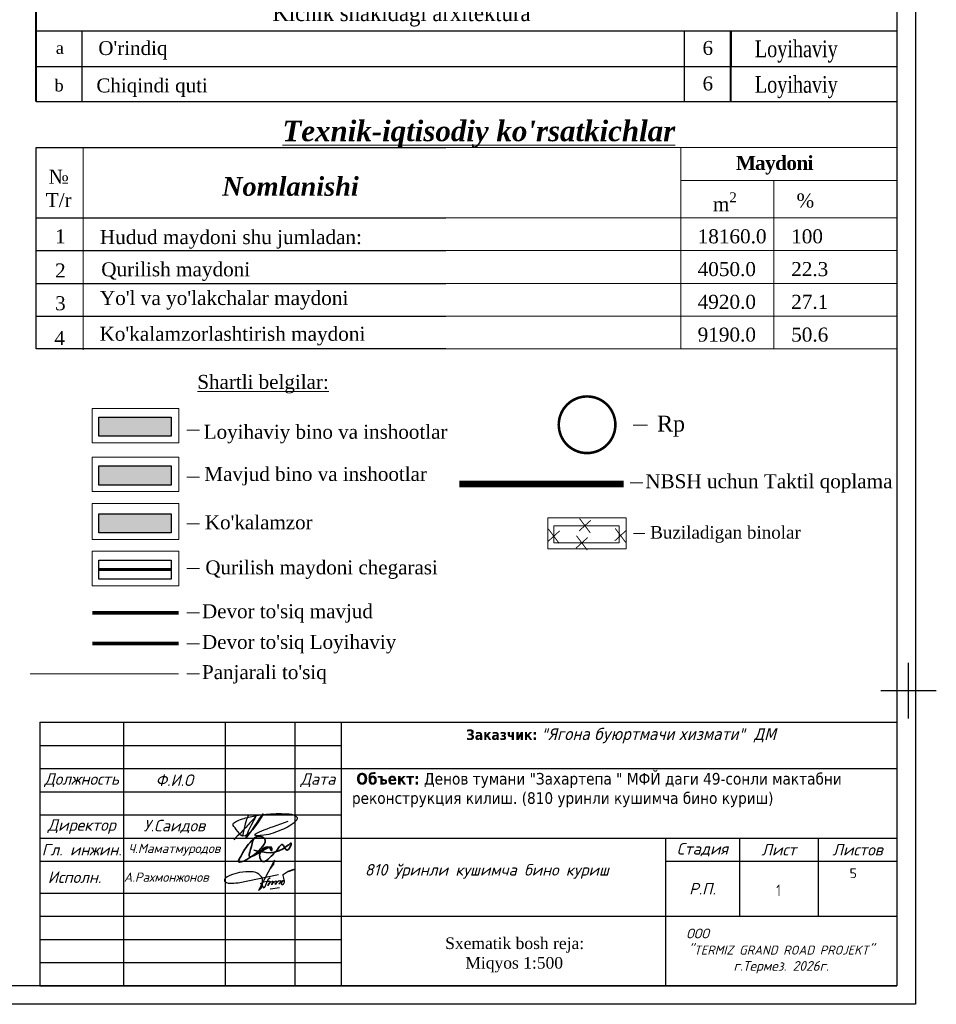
# Model space of a CAD drawing. Extents: x 0 to 667088, y 0 to 6446.
# Tile 33 of 83: x 1895 to 1994, y 245 to 351. Entities that reach past the tile are written whole.
import ezdxf

# ---------------------------------------------------------------- set-up
doc = ezdxf.new("R2010")
doc.units = 0
doc.header["$MEASUREMENT"] = 0
doc.linetypes.add('CONTI', pattern=[0])
doc.linetypes.add('G_BUILDING_LINE', pattern=[3, 2, -1])
for name, color, linetype in [('(00001)karta', 7, 'Continuous'), ('(002) Рамка', 7, 'Continuous'), ('SETKR', 2, 'CONTI')]:
    doc.layers.add(name, color=color, linetype=linetype)
doc.layers.add('.', color=7, linetype='Continuous', lineweight=15)
doc.styles.add('GOST', font='times.ttf')
doc.styles.add('ICOCPEUR', font='isocpeui.ttf', dxfattribs={"height": 3})
doc.styles.add('ISOCPEUR', font='isocpeui.ttf', dxfattribs={"height": 250})
doc.styles.add('MtXpl_Times_New_Roma', font='times.ttf')
doc.styles.add('simplex.shx', font='simplex.shx', dxfattribs={"width": 0.7})
doc.styles.get("Standard").update_dxf_attribs({"font": 'times.ttf'})
doc.linetypes.add('ограждение2', pattern='A,0.25,-0.1,[132,ltypeshp.shx,S=0.1,R=0,X=-0.1,Y=0],-0.1,1', length=1.45)

# ---------------------------------------------------------------- blocks, each defined once
blk = doc.blocks.new('BL_333')
at = {"color": 0}
for p, q in [((0, -3), (0, 3)), ((-3, 0), (3, 0))]:
    blk.add_line(p, q, dxfattribs=at)
blk = doc.blocks.new('rhy')
at = {"layer": 'SETKR', "color": 112}
blk.add_blockref('BL_333', (1640.75116, 279.05), dxfattribs=at)
blk = doc.blocks.new('уфывсми ис')
at = {"color": 1, "const_width": 0.113}
for points in [[(348993.31, 4123795.7), (348991.88, 4123794.4)], [(348991.94, 4123795.92), (348993.25, 4123794.17)]]:
    blk.add_lwpolyline(points, dxfattribs=at)
blk = doc.blocks.new('130')
at = {"color": 5, "lineweight": 30}
for points in [[(36562.72, -2550.68), (36559.8, -2556.12), (36556.48, -2564.07), (36567.16, -2549.09), (36554.49, -2562.75), (36550.65, -2558.64), (36548.72, -2555.45), (36551.04, -2553.6), (36555.49, -2551.87), (36563.22, -2550.16), (36573.07, -2549.02), (36581.93, -2549.06), (36587.2, -2550.35), (36588.32, -2551.61), (36586.86, -2554), (36577.46, -2559.44), (36566.1, -2562.48), (36563.52, -2562.55), (36582.74, -2553.66)], [(36562.72, -2550.68), (36557.55, -2556.32), (36549.19, -2565)], [(36558.01, -2550.02), (36556.22, -2555.26), (36554.49, -2562.75)]]:
    blk.add_spline(points, degree=3, dxfattribs=at)
blk = doc.blocks.new('A$C15CB654E')
at = {"color": 172, "lineweight": 35, "true_color": 0x0000c2}
blk.add_spline([(-80, 215), (-226, 64), (-420, -243), (-441, -286), (-61, -127), (100, 202), (-80, 215), (-165, 11), (-212, -194), (120, -50), (277, -27), (264, -78), (236, -24), (112, -19), (16, -148), (29, -257), (80, -311), (237, -219), (421, -19), (501, 60), (606, -67), (690, 86), (615, 32), (-114, -63)], degree=3, dxfattribs=at)
blk = doc.blocks.new('подпис Аслиддин')
at = {"color": 5}
for points in [[(1001.717, 428.261), (1001.76, 428.319), (1001.77, 428.37), (1001.56, 427.972, 0.044859), (1001.594, 428.004, 0.213218), (1001.613, 428.051), (1001.611, 428.13, 0.139588), (1001.54, 428.199, 0.088814), (1001.472, 428.218, 0.042311), (1001.312, 428.21, 0.037983), (1001.185, 428.168, 0.056028), (1001.116, 428.127, 0.241508), (1001.115, 428.096, 0.099069), (1001.141, 428.075, 0.057375), (1001.181, 428.068, 0.021551), (1001.291, 428.074), (1001.819, 428.183)], [(1001.71, 428.138), (1001.682, 428.114), (1001.631, 428.001, 0.111453), (1001.583, 428.062), (1001.627, 428.084), (1001.669, 428.093), (1001.709, 428.094), (1001.707, 428.079), (1001.69, 428.053), (1001.682, 428.037, -0.10891), (1001.694, 428.061, -0.032918), (1001.712, 428.08, -0.053535), (1001.737, 428.092, -0.093112), (1001.747, 428.095), (1001.742, 428.068), (1001.734, 428.046), (1001.734, 428.054), (1001.752, 428.077), (1001.771, 428.091), (1001.788, 428.098), (1001.794, 428.09), (1001.79, 428.071), (1001.784, 428.051), (1001.778, 428.055), (1001.786, 428.07), (1001.821, 428.097), (1001.839, 428.104), (1001.848, 428.1), (1001.84, 428.072), (1001.834, 428.057), (1001.831, 428.065), (1001.863, 428.084), (1001.875, 428.098), (1001.886, 428.101), (1001.875, 428.098), (1001.863, 428.084, 0.12819), (1001.86, 428.06, 0.105846), (1001.864, 428.052, 0.068053), (1001.878, 428.051, 0.096646), (1001.891, 428.062, 0.075206), (1001.9, 428.083, 0.073664), (1001.896, 428.107), (1001.889, 428.133), (1001.882, 428.168), (1001.881, 428.181), (1001.949, 428.224), (1002.024, 428.252), (1002.031, 428.247), (1002.02, 428.242), (1001.946, 428.216)]]:
    blk.add_lwpolyline(points, format="xyb", dxfattribs=at)
blk.add_lwpolyline([(1001.724, 427.99), (1001.718, 427.996), (1001.836, 428.013)], dxfattribs=at)

msp = doc.modelspace()

# ---------------------------------------------------------------- hatches: boundary and pattern name
at = {"layer": '.', "true_color": 0x991b1e}
h = msp.add_hatch(color=244, dxfattribs=at)
h.dxf.hatch_style = 1
h.paths.add_polyline_path([(1903.1817, 308.54453), (1910.98839, 308.54453), (1910.98839, 306.48948), (1903.1817, 306.48948)])
at = {"layer": '.', "true_color": 0xfeeab9}
h = msp.add_hatch(color=254, dxfattribs=at)
h.dxf.hatch_style = 1
h.paths.add_polyline_path([(1903.1817, 303.28339), (1910.98839, 303.28339), (1910.98839, 301.22834), (1903.1817, 301.22834)])
at = {"layer": '.', "true_color": 0x58ba48}
h = msp.add_hatch(color=85, dxfattribs=at)
h.dxf.hatch_style = 1
h.paths.add_polyline_path([(1903.1817, 298.13126), (1910.98839, 298.13126), (1910.98839, 296.07621), (1903.1817, 296.07621)])

# ---------------------------------------------------------------- linework, layer by layer
at = {"layer": '(00001)karta', "color": 18, "ltscale": 0.2, "true_color": 0x000000, "const_width": 0.41264}
msp.add_lwpolyline([(1902.46981, 287.43859), (1911.80782, 287.43859)], dxfattribs=at)
at = {"layer": '(00001)karta', "color": 242, "ltscale": 0.2, "true_color": 0xcd2027, "const_width": 0.41264}
msp.add_lwpolyline([(1902.46981, 284.12069), (1911.80782, 284.12069)], dxfattribs=at)
at = {"layer": '.', "color": 7}
for p, q in [((1901.47697, 315.83122, 528.71), (1901.47697, 337.63436, 528.71)), ((1940.65219, 337.63436, 528.71), (1989.34552, 337.63436, 528.71)), ((1965.95647, 334.09936, 528.71), (1989.34552, 334.09936, 528.71)), ((1976.05102, 334.09936, 528.71), (1976.05102, 315.91936, 528.71)), ((1940.65219, 330.05936, 528.71), (1989.34552, 330.05936, 528.71)), ((1940.06515, 326.52436, 528.71), (1989.34552, 326.52436, 528.71)), ((1940.65219, 322.98936, 528.71), (1989.34552, 322.98936, 528.71)), ((1940.65219, 319.45436, 528.71), (1989.34552, 319.45436, 528.71)), ((1989.34552, 315.91936, 528.71), (1940.65219, 315.91936, 528.71)), ((1902.46981, 309.49272), (1911.80782, 309.49272)), ((1902.46981, 305.77394), (1902.46981, 309.49272)), ((1911.80782, 309.49272), (1911.80782, 305.77394)), ((1911.80782, 305.77394), (1902.46981, 305.77394)), ((1902.46981, 304.23158), (1911.80782, 304.23158)), ((1902.46981, 300.5128), (1902.46981, 304.23158)), ((1911.80782, 304.23158), (1911.80782, 300.5128)), ((1911.80782, 300.5128), (1902.46981, 300.5128)), ((1902.46981, 299.23657), (1911.80782, 299.23657)), ((1902.46981, 295.51779), (1902.46981, 299.23657)), ((1902.46981, 295.36067), (1902.46981, 299.07945)), ((1911.80782, 299.23657), (1911.80782, 295.51779)), ((1911.80782, 299.07945), (1911.80782, 295.36067)), ((1951.64612, 297.69878, -528.71), (1960.0947, 297.69878, -528.71)), ((1951.64612, 294.33421, -528.71), (1951.64612, 297.69878, -528.71)), ((1960.0947, 297.69878, -528.71), (1960.0947, 294.33421, -528.71)), ((1911.80782, 295.36067), (1902.46981, 295.36067)), ((1960.0947, 294.33421, -528.71), (1951.64612, 294.33421, -528.71)), ((1902.46981, 294.08444), (1911.80782, 294.08444)), ((1902.46981, 290.36566), (1902.46981, 294.08444)), ((1911.80782, 294.08444), (1911.80782, 290.36566)), ((1911.80782, 290.36566), (1902.46981, 290.36566))]:
    msp.add_line(p, q, dxfattribs=at)
at = {"layer": '.', "color": 7, "lineweight": 30}
for p, q in [((1903.1817, 308.54453), (1910.98839, 308.54453)), ((1903.1817, 306.48948), (1903.1817, 308.54453)), ((1910.98839, 308.54453), (1910.98839, 306.48948)), ((1910.98839, 306.48948), (1903.1817, 306.48948)), ((1903.1817, 303.28339), (1910.98839, 303.28339)), ((1903.1817, 301.22834), (1903.1817, 303.28339)), ((1910.98839, 303.28339), (1910.98839, 301.22834)), ((1910.98839, 301.22834), (1903.1817, 301.22834)), ((1903.1817, 298.13126), (1910.98839, 298.13126)), ((1903.1817, 296.07621), (1903.1817, 298.13126)), ((1910.98839, 298.13126), (1910.98839, 296.07621)), ((1910.98839, 296.07621), (1903.1817, 296.07621)), ((1903.1817, 293.13625), (1910.98839, 293.13625)), ((1903.1817, 291.0812), (1903.1817, 293.13625)), ((1910.98839, 293.13625), (1910.98839, 291.0812)), ((1910.98839, 291.0812), (1903.1817, 291.0812))]:
    msp.add_line(p, q, dxfattribs=at)
at = {"layer": '.', "color": 7, "elevation": 528.71}
msp.add_lwpolyline([(1966.00643, 337.63436), (1966.00643, 315.91936)], dxfattribs=at)
at = {"layer": '.'}
for points in [[(1903.1817, 308.54453), (1910.98839, 308.54453), (1910.98839, 306.48948), (1903.1817, 306.48948)], [(1903.1817, 303.28339), (1910.98839, 303.28339), (1910.98839, 301.22834), (1903.1817, 301.22834)], [(1903.1817, 298.13126), (1910.98839, 298.13126), (1910.98839, 296.07621), (1903.1817, 296.07621)], [(1903.1817, 293.13625), (1910.98839, 293.13625), (1910.98839, 291.0812), (1903.1817, 291.0812)]]:
    msp.add_lwpolyline(points, close=True, dxfattribs=at)
for points in [[(1912.68645, 307.14032), (1914.04704, 307.14032)], [(1912.68645, 302.06675), (1914.04704, 302.06675)], [(1912.68645, 297.04947), (1914.04704, 297.04947)], [(1912.68645, 292.21926), (1914.04704, 292.21926)], [(1912.68645, 287.42549), (1914.04704, 287.42549)], [(1912.68645, 284.10759), (1914.04704, 284.10759)], [(1912.68645, 280.85221), (1914.04704, 280.85221)]]:
    msp.add_lwpolyline(points, dxfattribs=at)
at = {"layer": '.', "color": 1}
msp.add_lwpolyline([(1960.85716, 307.6938), (1962.40329, 307.6938)], dxfattribs=at)
at = {"layer": '.', "elevation": -528.71}
for points in [[(1960.52412, 301.45352), (1961.89158, 301.45352)], [(1960.88964, 296.01125), (1962.12064, 296.01125)]]:
    msp.add_lwpolyline(points, dxfattribs=at)
msp.add_lwpolyline([(1952.29021, 296.8409), (1959.35332, 296.8409), (1959.35332, 294.98159), (1952.29021, 294.98159)], close=True, dxfattribs=at)
at = {"lineweight": 40}
msp.add_line((1896.40197, 342.614, 528.71), (1896.39436, 446.07032), dxfattribs=at)
for p, q in [((1896.3862, 350.23709, 528.71), (1989.32974, 350.23709, 528.71)), ((1901.37831, 342.614, 528.71), (1901.37831, 350.23709, 528.71)), ((1966.37831, 342.614, 528.71), (1966.37831, 350.23709, 528.71)), ((1966.37831, 342.614, 528.71), (1966.37831, 350.23709, 528.71)), ((1971.37831, 342.614, 528.71), (1971.37831, 350.23709, 528.71)), ((1971.37831, 342.614, 528.71), (1971.37831, 350.23709, 528.71)), ((1896.3862, 346.40157, 528.71), (1989.32974, 346.40157, 528.71)), ((1896.40197, 342.614, 528.71), (1989.34552, 342.614, 528.71)), ((1896.40197, 342.614, 528.71), (1989.34552, 342.614, 528.71)), ((1896.82974, 275.62662), (1989.32974, 275.62662)), ((1896.82974, 275.62662), (1896.82974, 247.19328)), ((1905.82974, 275.62662), (1905.82974, 247.19328)), ((1916.82974, 275.62662), (1916.82974, 247.19328)), ((1924.32974, 275.62662), (1924.32974, 247.19328)), ((1929.32974, 275.62662), (1929.32974, 247.19328)), ((1989.32974, 275.62662), (1989.32974, 247.19328)), ((1896.82974, 273.12662), (1929.32974, 273.12662)), ((1896.82974, 270.62662), (1989.32974, 270.62662)), ((1896.82974, 268.12662), (1929.32974, 268.12662)), ((1896.82974, 265.62662), (1929.32974, 265.62662)), ((1896.82974, 263.12662), (1989.32974, 263.12662)), ((1964.32974, 263.12662), (1964.32974, 247.19328)), ((1972.32974, 263.12662), (1972.32974, 254.69328)), ((1980.82974, 263.12662), (1980.82974, 254.69328)), ((1896.82974, 260.62662), (1929.32974, 260.62662)), ((1964.32974, 260.62662), (1989.32974, 260.62662)), ((1896.82974, 257.19328), (1929.32974, 257.19328)), ((1896.82974, 254.69328), (1989.32974, 254.69328)), ((1896.82974, 252.19328), (1929.32974, 252.19328)), ((1896.82974, 249.69328), (1929.32974, 249.69328)), ((1896.82974, 247.19328), (1989.32974, 247.19328))]:
    msp.add_line(p, q)
at = {"color": 7}
for p, q in [((1896.42697, 315.91936, 528.71), (1896.42697, 337.63436, 528.71)), ((1896.42697, 337.63436, 528.71), (1940.65219, 337.63436, 528.71)), ((1896.42697, 330.05936, 528.71), (1940.65219, 330.05936, 528.71)), ((1896.42697, 326.52436, 528.71), (1940.65219, 326.52436, 528.71)), ((1896.42697, 322.98936, 528.71), (1940.65219, 322.98936, 528.71)), ((1896.42697, 319.45436, 528.71), (1940.65219, 319.45436, 528.71)), ((1940.65219, 315.91936, 528.71), (1896.42697, 315.91936, 528.71))]:
    msp.add_line(p, q, dxfattribs=at)
at = {"color": 18, "lineweight": 30, "true_color": 0x000000}
for points in [[(1661.98101, 453.69009), (1991.32974, 453.69009), (1991.32974, 245.19328), (1661.98101, 245.19328)], [(1663.98101, 451.69009), (1989.32974, 451.69009), (1989.32974, 247.19328), (1663.98101, 247.19328)]]:
    msp.add_lwpolyline(points, close=True, dxfattribs=at)
at = {"color": 18, "lineweight": 40, "ltscale": 3, "true_color": 0x000000, "elevation": 528.71}
msp.add_lwpolyline([(1971.39409, 350.18915), (1971.37831, 342.614)], dxfattribs=at)
at = {"color": 1, "lineweight": 30, "const_width": 0.27853}
msp.add_lwpolyline([(1955.8789, 310.78581, 1), (1955.8789, 304.67651, 0.414213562), (1958.93355, 307.73116, 0.414213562)], format="xyb", close=True, dxfattribs=at)
at = {"color": 2, "lineweight": 30, "const_width": 0.72, "elevation": -528.71}
msp.add_lwpolyline([(1942.10522, 301.33856), (1959.83778, 301.33856)], dxfattribs=at)
at = {"color": 1, "linetype": 'G_BUILDING_LINE', "lineweight": 30, "const_width": 0.32681}
msp.add_lwpolyline([(1903.1817, 292.10873), (1910.98839, 292.10873)], dxfattribs=at)
at = {"color": 18, "linetype": 'ограждение2', "lineweight": 30, "ltscale": 2, "true_color": 0x000000, "const_width": 0.1}
msp.add_lwpolyline([(1895.75313, 280.86531), (1911.80782, 280.86531)], dxfattribs=at)
at = {"color": 1, "lineweight": 30}
msp.add_circle((1955.8789, 307.73116), 3.05465, dxfattribs=at)

# ---------------------------------------------------------------- block references
at = {"layer": '(002) Рамка', "color": 0}
msp.add_blockref('rhy', (349.82397, 0), dxfattribs=at)
at = {"layer": '.', "xscale": 0.8870400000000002, "yscale": 0.8870400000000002, "zscale": 0.8870400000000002}
for p in [(-307614.7456, -3657674.31653, -528.71), (-307618.10129, -3657675.45036, -528.71), (-307610.89203, -3657675.38301, -528.71), (-307615.0775, -3657676.17584, -528.71)]:
    msp.add_blockref('уфывсми ис', p, dxfattribs=at)
at = {"color": 6, "lineweight": 30, "xscale": 0.1750000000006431, "yscale": 0.1750000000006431, "zscale": 0.1750000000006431}
msp.add_blockref('130', (-4478.34973, 711.83372), dxfattribs=at)
at = {"xscale": 0.005000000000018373, "yscale": 0.005000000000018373, "zscale": 0.005000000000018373}
msp.add_blockref('A$C15CB654E', (1920.47825, 262.15532), dxfattribs=at)
at = {"lineweight": 35, "xscale": 8.234648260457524, "yscale": 8.234648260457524, "zscale": 8.234648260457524}
msp.add_blockref('подпис Аслиддин', (-6327.06991, -3266.7267), dxfattribs=at)

# ---------------------------------------------------------------- texts
at = {"layer": '.', "color": 0, "style": 'MtXpl_Times_New_Roma'}
for s, height, p in [('%%UShartli belgilar:', 1.5031549, (1913.81432, 311.6057, -528.71)), ('Loyihaviy bino va inshootlar', 1.5031549, (1914.50916, 306.21951)), ('Mavjud bino va inshootlar ', 1.5031549, (1914.57187, 301.66653)), ('NBSH uchun Taktil qoplama', 1.510745, (1962.16255, 300.88504, -528.71)), ("Ko'kalamzor", 1.5031549, (1914.62851, 296.45052)), ('Buziladigan binolar', 1.3599813, (1962.69206, 295.4408, -528.71)), ('Qurilish maydoni chegarasi', 1.5031549, (1914.67862, 291.58876)), ("Devor to'siq mavjud", 1.5031549, (1914.31665, 286.85986)), ("Devor to'siq Loyihaviy", 1.5031549, (1914.31665, 283.54196)), ("Panjarali to'siq", 1.5031549, (1914.31665, 280.28659))]:
    msp.add_text(s, height=height, dxfattribs=at).set_placement(p)
at = {"layer": '.', "color": 1, "style": 'MtXpl_Times_New_Roma'}
msp.add_text('Rp  ', height=1.708131, dxfattribs=at).set_placement((1963.44184, 307.00099))
at = {"layer": '.', "color": 0, "insert": (1944.19575, 339.06874, 528.71), "char_height": 2.2113, "width": 92.6737994, "attachment_point": 5, "style": 'MtXpl_Times_New_Roma'}
msp.add_mtext("{\\fTimes New Roman|b1|i1|c204|p18;\\LTexnik-iqtisodiy ko'rsatkichlar}", dxfattribs=at)
at = {"layer": '.', "color": 0}
for s, insert, char_height, width, attachment_point in [('{\\fTimes New Roman|b1|i0|c0|p18;\\T0.95;Maydoni}', (1976.1222, 336.74006, 528.71), 1.515, 12.5372702, 2), ('{\\fTimes New Roman|b0|i0|c204|p18;№\\PТ/\\fTimes New Roman|b0|i0|c0|p18;r}', (1898.85029, 335.2534, 528.71), 1.515, 4.7496975, 2), ('{\\fTimes New Roman|b1|i1|c0|p18;Nomlanishi}', (1923.85983, 334.45553, 528.71), 2.02, 50.8593792, 2), ('\\A1;{\\fTimes New Roman|b0|i0|c0|p18;m\\fTimes New Roman|b0|i0|c204|p18;\\H0.7x;\\S2^ ;}', (1969.46324, 332.80615, 528.71), 1.515, 7.7590542, 1), ('{\\fTimes New Roman|b0|i0|c204|p18;%}', (1978.48779, 332.68685, 528.71), 1.515, 7.7590542, 1), ('{\\fTimes New Roman|b0|i0|c204|p18;1}', (1898.46004, 328.82209, 528.71), 1.515, 0.5087903, 1), ('{\\fTimes New Roman|b0|i0|c0|p18;Hudud maydoni shu jumladan\\fTimes New Roman|b0|i0|c204|p18;:}', (1903.29564, 328.74029, 528.71), 1.515, 62.4540171, 1), ('18160.0', (1967.81459, 328.82209, 528.71), 1.515, 0.5087903, 1), ('{\\fTimes New Roman|b0|i0|c0|p18;100}', (1977.90914, 328.82209, 528.71), 1.515, 0.5087903, 1), ('{\\fTimes New Roman|b0|i0|c204|p18;2}', (1898.46025, 325.1374, 528.71), 1.515, 0.5087903, 1), ('{\\fTimes New Roman|b0|i0|c0|p18;Qurilish maydoni}', (1903.44108, 325.26254, 528.71), 1.515, 66.2699451, 1), ('4050.0', (1967.81459, 325.28709, 528.71), 1.515, 0.5087903, 1), ('22.3', (1977.90914, 325.28709, 528.71), 1.515, 0.5087903, 1), ("{\\fTimes New Roman|b0|i0|c0|p18;Yo'l va yo'lakchalar maydoni }", (1903.29564, 322.16915, 528.71), 1.515, 57.0470992, 1), ('{\\fTimes New Roman|b0|i0|c0|p18;3}', (1898.46025, 321.6024, 528.71), 1.515, 0.5087903, 1), ('4920.0', (1967.81459, 321.75209, 528.71), 1.515, 0.5087903, 1), ('27.1', (1977.90914, 321.75209, 528.71), 1.515, 0.5087903, 1), ('{\\fTimes New Roman|b0|i0|c0|p18;4}', (1898.38452, 317.85122, 528.71), 1.515, 5.1407514, 1), ("{\\fTimes New Roman|b0|i0|c0|p18;Ko'kalamzorlashtirish maydoni }", (1903.2532, 318.3027, 528.71), 1.515, 66.5960976, 1), ('9190.0', (1967.81459, 318.21709, 528.71), 1.515, 0.5087903, 1), ('50.6', (1977.90914, 318.21709, 528.71), 1.515, 0.5087903, 1)]:
    msp.add_mtext(s, dxfattribs=dict(at, insert=insert, char_height=char_height, width=width, attachment_point=attachment_point))
at = {"color": 0, "lineweight": 40, "width": 0.9}
msp.add_text('Kichik shakldagi arxitektura', height=1.8, dxfattribs=at).set_placement((1921.92146, 351.28965, 528.71))
at = {"color": 0, "lineweight": 40}
for s, p in [("O'rindiq", (1903.12576, 347.62807, 528.71)), ('Chiqindi quti ', (1902.91971, 343.59536, 528.71))]:
    msp.add_text(s, height=1.5, dxfattribs=at).set_placement(p)
at = {"lineweight": 30, "style": 'GOST'}
for s, p in [('Sxematik bosh reja:', (1940.5661, 251.15837)), ('Miqyos 1:500', (1942.74211, 249.04349))]:
    msp.add_text(s, height=1.25, dxfattribs=at).set_placement(p)
at = {"color": 0, "attachment_point": 1}
for s, insert, char_height, width in [('a', (1898.53596, 349.05229, 528.71), 1.3, 2.5046312), ('{\\H1.2x;6}', (1968.3461, 349.14658, 528.71), 1.25, 4.120101), ('{\\H1.2x;6}', (1968.3461, 345.31106, 528.71), 1.25, 4.120101), ('b', (1898.3992, 344.99807, 528.71), 1.3, 2.5046312)]:
    msp.add_mtext(s, dxfattribs=dict(at, insert=insert, char_height=char_height, width=width))
at = {"color": 5, "char_height": 1.8, "width": 53.8902284, "attachment_point": 1}
for insert in [(1973.9924, 349.19569, 528.71), (1973.9924, 345.36017, 528.71)]:
    msp.add_mtext('{\\W0.8;Loyihaviy}', dxfattribs=dict(at, insert=insert))
for s, insert, char_height, width, attachment_point, style in [('{\\fTahoma|b0|i0|c0|p34;\\H0.9x;\\C256; \\fTahoma|b1|i0|c204|p34;Заказчик:\\fTahoma|b0|i0|c204|p34; \\fTahoma|b0|i1|c204|p34;\\H1.111x;\\C7;"Ягона буюртмачи хизмати"  ДМ\\P\\fTahoma|b0|i0|c204|p34;\\C256; \\fTahoma|b0|i0|c0|p34;          }', (1959.32974, 273.12662), 1.25, 59.9, 5, 'ISOCPEUR'), ('Должность', (1901.32974, 269.37662), 1.25, 8.9, 5, 'ISOCPEUR'), ('Ф.И.О', (1911.32974, 269.37662), 1.25, 10.9, 5, 'ISOCPEUR'), ('Дата', (1926.82974, 269.37662), 1.25, 4.9, 5, 'ISOCPEUR'), ('Подпись', (1920.57974, 269.37662), 0.0009, 7.4, 5, 'ISOCPEUR'), ('Директор', (1901.32974, 264.37662), 1.25, 8.9, 5, 'ISOCPEUR'), ('У.Саидов', (1911.32974, 264.37662), 1.25, 10.9, 5, 'ISOCPEUR'), ('{\\C256;Гл. инжин.}', (1901.32974, 261.87662), 1.25, 8.9, 5, 'ISOCPEUR'), ('Ч.Маматмуродов', (1911.32974, 261.87662), 1, 10.9, 5, 'ISOCPEUR'), ('Стадия', (1968.32974, 261.87662), 1.25, 7.9, 5, 'ISOCPEUR'), ('Лист', (1976.57974, 261.87662), 1.25, 8.4, 5, 'ISOCPEUR'), ('Листов', (1985.07974, 261.87662), 1.25, 8.4, 5, 'ISOCPEUR'), ('А.Рахмонжонов', (1905.87974, 258.90995), 1, 10.9, 4, 'ICOCPEUR'), ('Р.П.', (1968.32974, 257.65995), 1.25, 7.9, 5, 'ISOCPEUR'), ('1', (1976.57974, 257.65995), 0.0009, 8.4, 5, 'ISOCPEUR'), ('25', (1985.07974, 257.65995), 0.0009, 8.4, 5, 'ISOCPEUR'), ('ООО                            "{\\H0.92x;TERMIZ GRAND ROAD PROJEKT\\H1.08696x;" г.Термез. 2026г.}', (1976.82974, 250.94328), 1.05, 24.9, 5, 'ISOCPEUR')]:
    msp.add_mtext(s, dxfattribs=dict(insert=insert, char_height=char_height, width=width, attachment_point=attachment_point, style=style))
for s, insert, char_height, width, attachment_point in [('{\\fTahoma|b0|i0|c204|p34; \\fTahoma|b1|i0|c204|p34;Объект:\\fTahoma|b0|i0|c204|p34; Денов тумани "Захартепа " МФЙ даги 49-сонли мактабни реконструкция килиш. (810 уринли кушимча бино куриш)}', (1930.50111, 270.15586), 1.24999625, 58.0428357, 1), ('{\\fISOCPEUR|b0|i1|c204|p34;810 ўринли кушимча бино куриш}', (1931.89162, 260.32967), 1.2499962, 27.3260918, 1), ('{\\fISOCPEUR|b0|i1|c204|p34; Исполн.}', (1896.87974, 258.90995), 1.25, 8.9, 4), (' {\\Ftxt,whgtxt|c0;5}', (1984.21109, 259.8567), 1.0500034, 1.0452222, 1)]:
    msp.add_mtext(s, dxfattribs=dict(insert=insert, char_height=char_height, width=width, attachment_point=attachment_point))
at = {"color": 1, "lineweight": 25, "insert": (1976.31153, 258.10853), "char_height": 1.25, "width": 1.8169112, "attachment_point": 1, "style": 'simplex.shx'}
msp.add_mtext('{\\C256;1}', dxfattribs=at)

doc.saveas('drawing.dxf')
